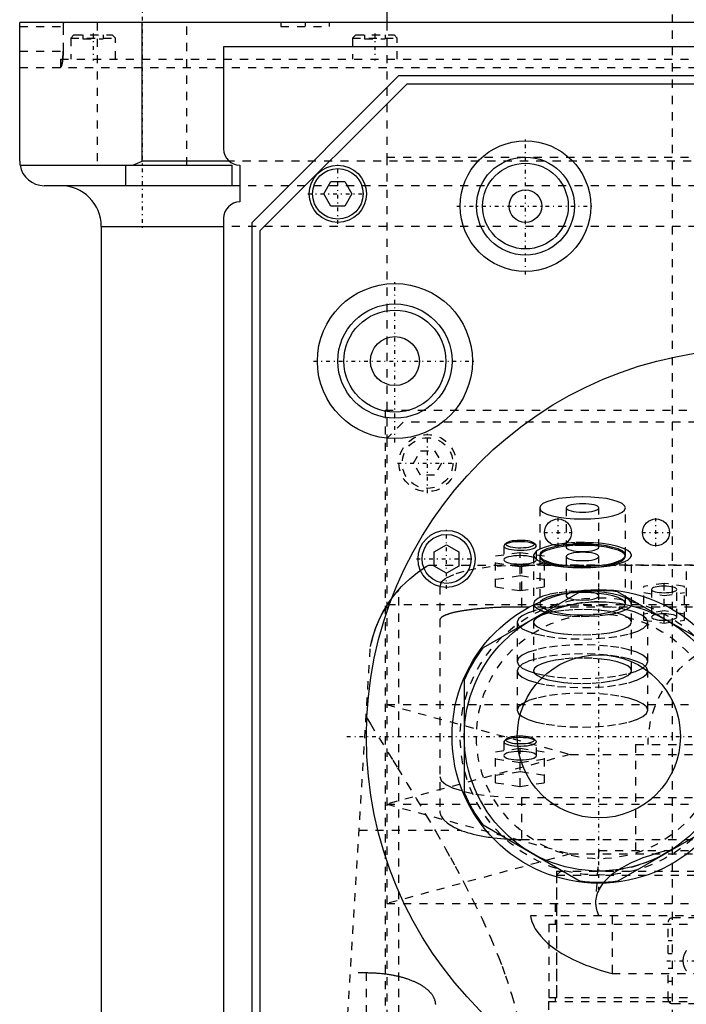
# Model space of a CAD drawing. Extents: x -90 to 90, y -137 to 442.
# Tile 6 of 9: x -90 to -8, y 196 to 317. Entities that reach past the tile are written whole.
import ezdxf

# ---------------------------------------------------------------- set-up
doc = ezdxf.new("R2010")
doc.units = 0
doc.linetypes.add('CENTER', pattern=[1.5, 0.45, -0.5, 0.05, -0.5])
doc.linetypes.add('DASHED', pattern=[2, 1, -1])
for name, color, linetype in [('AM_0', 7, 'CONTINUOUS'), ('AM_3', 7, 'DASHED'), ('AM_7', 7, 'CENTER')]:
    doc.layers.add(name, color=color, linetype=linetype)

msp = doc.modelspace()

# ---------------------------------------------------------------- linework, layer by layer
at = {"layer": 'AM_0', "color": 7, "linetype": 'CONTINUOUS'}
for p, q in [((-45, 367.1), (-45, 316.5)), ((-90, 299.5), (-90, 316.5)), ((90, 316.5), (-90, 316.5)), ((-75, 299.5), (-75, 316.5)), ((-65, 313.5), (-65, 301)), ((65, 313.5), (-65, 313.5)), ((-61.5, 292), (-43.5, 310)), ((-60.5, 291), (-42.5, 309)), ((-43.5, 310), (43.5, 310)), ((-42.5, 309), (42.5, 309)), ((-76.12, 299), (-75, 299.5)), ((-64.32, 299.5), (-75, 299.5)), ((-89.96, 299), (-64, 299)), ((-77, 296.5), (-77, 299)), ((-64, 299), (-64, 296.5)), ((-63, 299), (-63, 294.5)), ((-52.73, 295.5), (-51.87, 297)), ((-51.87, 297), (-50.13, 297)), ((-50.13, 297), (-49.27, 295.5)), ((-63, 296.5), (-87, 296.5)), ((-51.87, 294), (-52.73, 295.5)), ((-49.27, 295.5), (-50.13, 294)), ((-50.13, 294), (-51.87, 294)), ((-65, 292.5), (-65, 37.5)), ((-80, 291.5), (-80, 30)), ((-80, 291.5), (-65, 291.5)), ((-61.5, 154.98), (-61.5, 292)), ((-60.5, 156.65), (-60.5, 291)), ((-39.17, 251.62), (-37.67, 252.48)), ((-37.67, 252.48), (-36.17, 251.62)), ((-39.17, 249.88), (-39.17, 251.62)), ((-36.17, 251.62), (-36.17, 249.88)), ((-37.67, 249.02), (-39.17, 249.88)), ((-36.17, 249.88), (-37.67, 249.02)), ((-21.3, 246.73), (-33.2, 239.85)), ((-4.8, 239.85), (-16.7, 246.73)), ((-35.5, 235.88), (-35.5, 222.12)), ((-33.2, 218.15), (-21.3, 211.27)), ((-16.7, 211.27), (-4.8, 218.15))]:
    msp.add_line(p, q, dxfattribs=at)
msp.add_polyline3d([(-90, 299.5, 0), (-90, 299.42, 0), (-89.99, 299.25, 0), (-89.97, 299.08, 0), (-89.96, 299, 0)], dxfattribs=at)
for centre, radius in [((-28, 294), 8), ((-28, 294), 6), ((-51, 295.5), 3.5), ((-51, 295.5), 3.1), ((-28, 294), 5.25), ((-28, 294), 2), ((-44, 275), 9.5), ((-44, 275), 7), ((-44, 275), 6.25), ((-44, 275), 3), ((0, 229), 47.5), ((-24, 254), 1.65), ((-12, 254), 1.65), ((-37.67, 250.75), 3.5), ((-37.67, 250.75), 3), ((-19, 229), 18), ((-19, 229), 16.5), ((-19, 229), 10)]:
    msp.add_circle(centre, radius, dxfattribs=at)
for centre, radius, start, end in [((-63, 301), 2, 180, 270), ((-87, 299.5), 3, 189.5941, 270), ((-85, 291.5), 5, 0, 90), ((-63, 292.5), 2, 90, 180), ((-19, 229), 17.87, 82.6199, 97.3801), ((-19, 229), 17.88, 142.6199, 157.3801), ((-19, 229), 17.88, 202.6199, 217.3801), ((-19, 229), 17.87, 262.6199, 277.3801)]:
    msp.add_arc(centre, radius, start, end, dxfattribs=at)
at = {"layer": 'AM_3', "color": 6, "linetype": 'DASHED'}
for p, q in [((-10, 403.5), (-10, -70.5)), ((-80.5, 316.5), (-80.5, 299)), ((-69.5, 299), (-69.5, 316.5)), ((-58, 316.5), (-58, 316)), ((-52, 316), (-52, 316.5)), ((-45, 316.5), (-45, 300)), ((-90, 316), (-84.68, 316)), ((-84.68, 316), (-84.68, 313)), ((-83.35, 315), (-83.75, 314.6)), ((-83.35, 315), (-78.65, 315)), ((-82.25, 315), (-82.25, 314.5)), ((-81, 315), (-81, 314.5)), ((-79.75, 315), (-79.75, 314.5)), ((-78.25, 314.6), (-78.65, 315)), ((-58, 316), (-52, 316)), ((-48.81, 315), (-49.21, 314.6)), ((-48.81, 315), (-44.11, 315)), ((-47.71, 315), (-47.71, 314.5)), ((-46.46, 315), (-46.46, 314.5)), ((-45.21, 315), (-45.21, 314.5)), ((-43.71, 314.6), (-44.11, 315)), ((-83.75, 314.6), (-83.75, 312)), ((-83.75, 314.6), (-78.25, 314.6)), ((-82.25, 314.5), (-79.75, 314.5)), ((-78.25, 312), (-78.25, 314.6)), ((-49.21, 314.6), (-49.21, 312)), ((-49.21, 314.6), (-43.71, 314.6)), ((-47.71, 314.5), (-45.21, 314.5)), ((-43.71, 312), (-43.71, 314.6)), ((-90, 313), (-84.68, 313)), ((-85, 312), (-85, 311)), ((-85, 312), (85, 312)), ((-90, 311), (90, 311)), ((64.32, 299.5), (-64.32, 299.5)), ((-45, 300), (-45, 265.5)), ((-45, 300), (45, 300)), ((-45, 300), (0, 300)), ((-77.63, 299), (-69.5, 299)), ((63, 296.5), (-63, 296.5)), ((65, 291.5), (-65, 291.5)), ((-45.21, 269), (-45.21, 176)), ((-45.21, 269), (45.21, 269)), ((-43, 267.5), (-45, 265.5)), ((43, 267.5), (-43, 267.5)), ((-45, 265.5), (-45, 179.5)), ((-41.73, 262.5), (-40.87, 264)), ((-40.87, 264), (-39.13, 264)), ((-39.13, 264), (-38.27, 262.5)), ((-40.87, 261), (-41.73, 262.5)), ((-38.27, 262.5), (-39.13, 261)), ((-39.13, 261), (-40.87, 261)), ((-26.25, 257.01), (-26.25, 251.21)), ((-23, 257.01), (-23, 252.18)), ((-19, 252.18), (-19, 257.01)), ((-15.75, 251.21), (-15.75, 257.01)), ((-30.58, 252.47), (-30.65, 252.33)), ((-30.65, 252.33), (-30.65, 250.64)), ((-30.34, 252.7), (-30.58, 252.47)), ((-26.72, 252.47), (-26.96, 252.7)), ((-26.65, 250.64), (-26.65, 252.33)), ((-31.65, 251.12), (-28.65, 251.56)), ((-31.65, 247.32), (-31.65, 251.12)), ((-28.65, 251.56), (-25.65, 251.12)), ((-28.65, 246.87), (-28.65, 251.56)), ((-26.99, 251.31), (-27, 251.21)), ((-27, 251.21), (-27, 237.05)), ((-26.65, 251.73), (-26.99, 251.31)), ((-26.22, 251.2), (-26.25, 251.05)), ((-26.25, 251.05), (-26.25, 245.26)), ((-25.65, 247.32), (-25.65, 251.12)), ((-23, 251.05), (-23, 246.22)), ((-19, 246.22), (-19, 251.05)), ((-15.75, 245.26), (-15.75, 251.05)), ((-15, 237.05), (-15, 251.21)), ((-39.86, 250), (39.86, 250)), ((-28.65, 249.77), (-31.65, 250.22)), ((-25.65, 250.22), (-28.65, 249.77)), ((-28.5, 249.97), (-28.5, 244.86)), ((28.5, 249.97), (-28.5, 249.97)), ((-28.65, 248.67), (-31.65, 248.22)), ((-25.65, 248.22), (-28.65, 248.67)), ((-8.28, 249.2), (-8.28, 244.28)), ((-11, 247.76), (-13.5, 247.38)), ((-11, 242.88), (-11, 247.76)), ((-8.5, 247.38), (-11, 247.76)), ((-43.5, 77.05), (-43.5, 247.02)), ((-38.5, 247.38), (-38.5, 219.86)), ((-31.65, 247.32), (-28.65, 246.87)), ((-28.65, 246.87), (-25.65, 247.32)), ((-13.5, 243.26), (-13.5, 247.38)), ((-13.5, 246.64), (-11, 246.26)), ((-12.55, 247.01), (-12.55, 243.63)), ((-11, 246.26), (-8.5, 246.64)), ((-9.45, 243.63), (-9.45, 247.01)), ((-8.5, 243.26), (-8.5, 247.38)), ((-44.92, 245.15), (44.92, 245.15)), ((-23.02, 245), (-24.48, 244.86)), ((28.5, 244.86), (-28.5, 244.86)), ((-24.48, 244.86), (-25.49, 244.71)), ((-11, 244.38), (-13.5, 244)), ((-8.5, 244), (-11, 244.38)), ((-29, 243), (-29, 238.17)), ((-13.5, 243.26), (-11, 242.88)), ((-13, 238.17), (-13, 243)), ((-11, 242.88), (-8.5, 243.26)), ((-57, 77.05), (-47, 240)), ((-29, 237.05), (-29, 232.22)), ((-13, 232.22), (-13, 237.05)), ((-45, 232.9), (-22.5, 226.8)), ((-45, 232.9), (45, 232.9)), ((-30.58, 228.47), (-30.65, 228.33)), ((-30.65, 228.33), (-30.65, 226.64)), ((-30.34, 228.69), (-30.58, 228.47)), ((-26.72, 228.47), (-26.96, 228.69)), ((-26.65, 226.64), (-26.65, 228.33)), ((-31.65, 227.11), (-28.65, 227.56)), ((-31.65, 223.32), (-31.65, 227.11)), ((-28.65, 227.56), (-25.65, 227.11)), ((-28.65, 222.87), (-28.65, 227.56)), ((-25.65, 223.32), (-25.65, 227.11)), ((-14.5, 228), (-14.5, 215)), ((-14.5, 228), (14.5, 228)), ((-22.5, 226.8), (-45, 220.7)), ((-28.65, 225.77), (-31.65, 226.21)), ((-25.65, 226.21), (-28.65, 225.77)), ((-22.5, 226.8), (22.5, 226.8)), ((-28.65, 224.66), (-31.65, 224.21)), ((-25.65, 224.21), (-28.65, 224.66)), ((-31.65, 223.32), (-28.65, 222.87)), ((-28.65, 222.87), (-25.65, 223.32)), ((-28.5, 221.5), (-28.5, 216.36)), ((-28.5, 221.5), (28.5, 221.5)), ((-45, 220.7), (-22.5, 214.6)), ((-45, 220.7), (45, 220.7)), ((-48.38, 217.5), (-35.93, 217.5)), ((-28.5, 216.36), (28.5, 216.36)), ((-19, 215), (-19.39, 208.83)), ((-19, 215), (19, 215)), ((-22.5, 214.6), (-45, 208.5)), ((-22.5, 214.6), (22.5, 214.6)), ((-24.18, 212.5), (-24.18, 196.5)), ((-24.18, 212.5), (24.18, 212.5)), ((-23.68, 212.5), (-24.18, 212)), ((-24.18, 212), (-24.18, 196.5)), ((-24.18, 212), (24.18, 212)), ((-45, 208.5), (45, 208.5)), ((-24.35, 208.5), (-24.35, 206)), ((27.36, 207), (-27.36, 207)), ((-17.38, 207), (-17.38, 199.94)), ((-7, 206.75), (-10, 206.75)), ((-25.15, 206), (-25.15, 197)), ((-25.15, 206), (25.15, 206)), ((-10.5, 202.4), (-10.5, 206.25)), ((-10.5, 204), (-10, 204)), ((-10.5, 202.4), (-10, 202.4)), ((-10.5, 196.75), (-10.5, 200.6)), ((-10.5, 200.6), (-10, 200.6)), ((-47.5, 200.01), (-49.45, 200.01)), ((-47.5, 77.05), (-47.5, 200.01)), ((-17.38, 199.94), (17.38, 199.94)), ((-10.5, 199), (-10, 199)), ((-25.15, 197), (25.15, 197)), ((-24.35, 197), (-24.35, 196.5)), ((-25.18, 196.5), (-25.75, 116.5)), ((-25.18, 196.5), (25.18, 196.5)), ((-10, 196.25), (-7, 196.25))]:
    msp.add_line(p, q, dxfattribs=at)
for points in [[(-15.75, 257.01), (-15.85, 257.27), (-16.15, 257.53), (-16.63, 257.76), (-17.29, 257.97), (-18.08, 258.14), (-18.99, 258.26), (-19.98, 258.34), (-21, 258.36), (-22.02, 258.34), (-23.01, 258.26), (-23.92, 258.14), (-24.71, 257.97), (-25.37, 257.76), (-25.85, 257.53), (-26.15, 257.27), (-26.25, 257.01), (-26.15, 256.74), (-25.85, 256.49), (-25.37, 256.25), (-24.71, 256.05), (-23.92, 255.88), (-23.01, 255.75), (-22.02, 255.67), (-21, 255.65), (-19.98, 255.67), (-18.99, 255.75), (-18.08, 255.88), (-17.29, 256.05), (-16.63, 256.25), (-16.15, 256.49), (-15.85, 256.74)], [(-19, 252.18), (-19.04, 252.28), (-19.15, 252.37), (-19.34, 252.46), (-19.59, 252.54), (-19.89, 252.61), (-20.23, 252.65), (-20.61, 252.68), (-21, 252.69), (-21.39, 252.68), (-21.77, 252.65), (-22.11, 252.61), (-22.41, 252.54), (-22.66, 252.46), (-22.85, 252.37), (-22.96, 252.28), (-23, 252.18), (-22.96, 252.08), (-22.85, 251.98), (-22.66, 251.89), (-22.41, 251.81), (-22.11, 251.75), (-21.77, 251.7), (-21.39, 251.67), (-21, 251.66), (-20.61, 251.67), (-20.23, 251.7), (-19.89, 251.75), (-19.59, 251.81), (-19.34, 251.89), (-19.15, 251.98), (-19.04, 252.08)], [(-9.45, 247.01), (-9.48, 247.09), (-9.57, 247.16), (-9.71, 247.23), (-9.9, 247.29), (-10.14, 247.34), (-10.41, 247.38), (-10.7, 247.4), (-11, 247.41), (-11.3, 247.4), (-11.59, 247.38), (-11.86, 247.34), (-12.1, 247.29), (-12.29, 247.23), (-12.43, 247.16), (-12.52, 247.09), (-12.55, 247.01), (-12.52, 246.93), (-12.43, 246.86), (-12.29, 246.79), (-12.1, 246.73), (-11.86, 246.68), (-11.59, 246.64), (-11.3, 246.62), (-11, 246.61), (-10.7, 246.62), (-10.41, 246.64), (-10.14, 246.68), (-9.9, 246.73), (-9.71, 246.79), (-9.57, 246.86), (-9.48, 246.93)], [(-9.45, 243.63), (-9.48, 243.71), (-9.57, 243.78), (-9.71, 243.85), (-9.9, 243.91), (-10.14, 243.96), (-10.41, 244), (-10.7, 244.02), (-11, 244.03), (-11.3, 244.02), (-11.59, 244), (-11.86, 243.96), (-12.1, 243.91), (-12.29, 243.85), (-12.43, 243.78), (-12.52, 243.71), (-12.55, 243.63), (-12.52, 243.55), (-12.43, 243.48), (-12.29, 243.41), (-12.1, 243.35), (-11.86, 243.3), (-11.59, 243.26), (-11.3, 243.24), (-11, 243.23), (-10.7, 243.24), (-10.41, 243.26), (-10.14, 243.3), (-9.9, 243.35), (-9.71, 243.41), (-9.57, 243.48), (-9.48, 243.55)], [(-29, 238.17), (-28.85, 237.77), (-28.39, 237.38), (-27.65, 237.02), (-26.66, 236.71), (-25.44, 236.45), (-24.06, 236.26), (-22.56, 236.14), (-21, 236.1), (-19.44, 236.14), (-17.94, 236.26), (-16.56, 236.45), (-15.34, 236.71), (-14.35, 237.02), (-13.61, 237.38), (-13.15, 237.77), (-13, 238.17), (-13.15, 238.57), (-13.61, 238.96), (-14.35, 239.32), (-15.34, 239.63), (-16.56, 239.89), (-17.94, 240.08), (-19.44, 240.2), (-21, 240.24), (-22.56, 240.2), (-24.06, 240.08), (-25.44, 239.89), (-26.66, 239.63), (-27.65, 239.32), (-28.39, 238.96), (-28.85, 238.57)], [(-13, 237.05), (-13.15, 237.45), (-13.61, 237.84), (-14.35, 238.2), (-15.34, 238.51), (-16.56, 238.77), (-17.94, 238.96), (-19.44, 239.08), (-21, 239.12), (-22.56, 239.08), (-24.06, 238.96), (-25.44, 238.77), (-26.66, 238.51), (-27.65, 238.2), (-28.39, 237.84), (-28.85, 237.45), (-29, 237.05), (-28.85, 236.64), (-28.39, 236.25), (-27.65, 235.9), (-26.66, 235.58), (-25.44, 235.33), (-24.06, 235.13), (-22.56, 235.02), (-21, 234.98), (-19.44, 235.02), (-17.94, 235.13), (-16.56, 235.33), (-15.34, 235.58), (-14.35, 235.9), (-13.61, 236.25), (-13.15, 236.64)], [(-29, 232.22), (-28.85, 231.81), (-28.39, 231.43), (-27.65, 231.07), (-26.66, 230.75), (-25.44, 230.5), (-24.06, 230.31), (-22.56, 230.19), (-21, 230.15), (-19.44, 230.19), (-17.94, 230.31), (-16.56, 230.5), (-15.34, 230.75), (-14.35, 231.07), (-13.61, 231.43), (-13.15, 231.81), (-13, 232.22), (-13.15, 232.62), (-13.61, 233.01), (-14.35, 233.37), (-15.34, 233.68), (-16.56, 233.94), (-17.94, 234.13), (-19.44, 234.25), (-21, 234.29), (-22.56, 234.25), (-24.06, 234.13), (-25.44, 233.94), (-26.66, 233.68), (-27.65, 233.37), (-28.39, 233.01), (-28.85, 232.62)], [(-26.9, 228.57), (-26.93, 228.66), (-27.03, 228.74), (-27.19, 228.82), (-27.41, 228.89), (-27.68, 228.95), (-27.98, 228.99), (-28.31, 229.02), (-28.65, 229.02), (-28.99, 229.02), (-29.32, 228.99), (-29.62, 228.95), (-29.89, 228.89), (-30.11, 228.82), (-30.27, 228.74), (-30.37, 228.66), (-30.4, 228.57), (-30.37, 228.48), (-30.27, 228.4), (-30.11, 228.32), (-29.89, 228.25), (-29.62, 228.19), (-29.32, 228.15), (-28.99, 228.13), (-28.65, 228.12), (-28.31, 228.13), (-27.98, 228.15), (-27.68, 228.19), (-27.41, 228.25), (-27.19, 228.32), (-27.03, 228.4), (-26.93, 228.48)]]:
    msp.add_lwpolyline(points, close=True, dxfattribs=at)
for points in [[(-23, 257.01), (-22.96, 256.91), (-22.85, 256.81), (-22.66, 256.72), (-22.41, 256.64), (-22.11, 256.58), (-21.77, 256.53), (-21.39, 256.5), (-21, 256.49), (-20.61, 256.5), (-20.23, 256.53), (-19.89, 256.58), (-19.59, 256.64), (-19.34, 256.72), (-19.15, 256.81), (-19.04, 256.91), (-19, 257.01), (-19.04, 257.11), (-19.15, 257.2), (-19.34, 257.29), (-19.59, 257.37), (-19.89, 257.44), (-20.23, 257.48), (-20.61, 257.51), (-21, 257.52)], [(-21, 257.52), (-21.39, 257.51), (-21.77, 257.48), (-22.11, 257.44), (-22.41, 257.37), (-22.66, 257.29), (-22.85, 257.2), (-22.96, 257.11), (-23, 257.01)], [(-30.65, 252.33), (-30.61, 252.23), (-30.49, 252.13), (-30.3, 252.04), (-30.04, 251.96), (-29.72, 251.9), (-29.37, 251.85), (-28.98, 251.82), (-28.58, 251.82), (-28.18, 251.83), (-27.8, 251.87), (-27.46, 251.92), (-27.16, 251.99), (-26.93, 252.07), (-26.76, 252.17), (-26.67, 252.27), (-26.65, 252.37), (-26.72, 252.47)], [(-26.72, 252.47), (-26.87, 252.57), (-27.08, 252.66), (-27.36, 252.73), (-27.69, 252.79), (-28.06, 252.83), (-28.45, 252.85), (-28.85, 252.85), (-29.24, 252.83), (-29.61, 252.79), (-29.94, 252.73), (-30.22, 252.66), (-30.43, 252.57), (-30.58, 252.47)], [(-28.65, 253.03), (-29, 253.02), (-29.33, 252.99), (-29.64, 252.95), (-29.9, 252.89), (-30.12, 252.82), (-30.28, 252.74), (-30.37, 252.66), (-30.4, 252.57), (-30.36, 252.48), (-30.25, 252.39), (-30.07, 252.31), (-29.84, 252.24), (-29.56, 252.19), (-29.25, 252.15), (-28.91, 252.13), (-28.57, 252.12), (-28.22, 252.14), (-27.89, 252.17), (-27.6, 252.21), (-27.34, 252.28), (-27.14, 252.35), (-26.99, 252.43), (-26.91, 252.52), (-26.9, 252.61), (-26.96, 252.7)], [(-26.96, 252.7), (-27.08, 252.78), (-27.25, 252.85), (-27.47, 252.91), (-27.72, 252.96), (-28.02, 253), (-28.33, 253.02), (-28.65, 253.03)], [(-24.59, 252.46), (-25.46, 252.25), (-26.15, 252.01), (-26.65, 251.73)], [(-21, 252.57), (-22.02, 252.54), (-23.01, 252.47), (-23.92, 252.34), (-24.71, 252.17), (-25.37, 251.97), (-25.85, 251.73), (-26.15, 251.48), (-26.25, 251.21), (-26.15, 250.95), (-25.85, 250.69), (-25.37, 250.46), (-24.71, 250.25), (-23.92, 250.08), (-23.01, 249.96), (-22.02, 249.88), (-21, 249.85), (-19.98, 249.88), (-18.99, 249.96), (-18.08, 250.08), (-17.29, 250.25), (-16.63, 250.46), (-16.15, 250.69), (-15.85, 250.95), (-15.75, 251.21)], [(-26.25, 251.05), (-26.15, 250.79), (-25.85, 250.53), (-25.37, 250.3), (-24.71, 250.09), (-23.92, 249.92), (-23.01, 249.8), (-22.02, 249.72), (-21, 249.69), (-19.98, 249.72), (-18.99, 249.8), (-18.08, 249.92), (-17.29, 250.09), (-16.63, 250.3), (-16.15, 250.53), (-15.85, 250.79), (-15.75, 251.05), (-15.85, 251.32), (-16.15, 251.57), (-16.63, 251.81), (-17.29, 252.01), (-18.08, 252.18), (-18.99, 252.31), (-19.98, 252.39), (-21, 252.41)], [(-21, 252.41), (-22.09, 252.38), (-23.13, 252.3), (-24.08, 252.15), (-24.89, 251.96), (-25.54, 251.74), (-25.99, 251.48), (-26.22, 251.2)], [(-23.02, 252.67), (-23.84, 252.58), (-24.59, 252.46)], [(-15, 251.21), (-15.11, 251.51), (-15.43, 251.79), (-15.96, 252.05), (-16.68, 252.29), (-17.55, 252.48), (-18.54, 252.63), (-19.63, 252.72), (-20.77, 252.76), (-21.91, 252.75), (-23.02, 252.67)], [(-15.75, 251.21), (-15.85, 251.48), (-16.15, 251.73), (-16.63, 251.97), (-17.29, 252.17), (-18.08, 252.34), (-18.99, 252.47), (-19.98, 252.54), (-21, 252.57)], [(-30.65, 250.64), (-30.61, 250.54), (-30.5, 250.45), (-30.31, 250.36), (-30.06, 250.28), (-29.76, 250.21), (-29.42, 250.17), (-29.04, 250.14), (-28.65, 250.13), (-28.26, 250.14), (-27.88, 250.17), (-27.54, 250.21), (-27.24, 250.28), (-26.99, 250.36), (-26.8, 250.45), (-26.69, 250.54), (-26.65, 250.64), (-26.69, 250.75), (-26.8, 250.84), (-26.99, 250.93), (-27.24, 251.01), (-27.54, 251.07), (-27.88, 251.12), (-28.26, 251.15), (-28.65, 251.16)], [(-28.65, 251.16), (-29.04, 251.15), (-29.42, 251.12), (-29.76, 251.07), (-30.06, 251.01), (-30.31, 250.93), (-30.5, 250.84), (-30.61, 250.75), (-30.65, 250.64)], [(-27, 251.21), (-26.88, 250.91), (-26.54, 250.62), (-25.99, 250.35), (-25.24, 250.11), (-24.33, 249.92), (-23.3, 249.78), (-22.17, 249.69), (-21, 249.66), (-19.83, 249.69), (-18.7, 249.78), (-17.67, 249.92), (-16.76, 250.11), (-16.01, 250.35), (-15.46, 250.62), (-15.12, 250.91), (-15, 251.21)], [(-21, 251.57), (-21.39, 251.56), (-21.77, 251.53), (-22.11, 251.48), (-22.41, 251.42), (-22.66, 251.34), (-22.85, 251.25), (-22.96, 251.15), (-23, 251.05), (-22.96, 250.95), (-22.85, 250.86), (-22.66, 250.77), (-22.41, 250.69), (-22.11, 250.62), (-21.77, 250.57), (-21.39, 250.55), (-21, 250.54), (-20.61, 250.55), (-20.23, 250.57), (-19.89, 250.62), (-19.59, 250.69), (-19.34, 250.77), (-19.15, 250.86), (-19.04, 250.95), (-19, 251.05)], [(-19, 251.05), (-19.04, 251.15), (-19.15, 251.25), (-19.34, 251.34), (-19.59, 251.42), (-19.89, 251.48), (-20.23, 251.53), (-20.61, 251.56), (-21, 251.57)], [(-28.5, 249.97), (-30.45, 249.92), (-32.33, 249.77), (-34.06, 249.53), (-35.57, 249.21), (-36.81, 248.82), (-37.74, 248.37), (-38.31, 247.89), (-38.5, 247.38)], [(-27, 245.26), (-26.89, 244.96), (-26.56, 244.67), (-26.02, 244.41), (-25.3, 244.17), (-24.42, 243.98), (-23.41, 243.84), (-22.31, 243.74), (-21.16, 243.71), (-20.01, 243.73), (-18.89, 243.8), (-17.85, 243.94), (-16.93, 244.12), (-16.16, 244.34), (-15.57, 244.6), (-15.18, 244.88), (-15.01, 245.17), (-15.06, 245.47), (-15.33, 245.76), (-15.81, 246.04), (-16.48, 246.28), (-17.32, 246.48), (-18.3, 246.64), (-19.38, 246.75), (-20.52, 246.81), (-21.67, 246.8)], [(-21.67, 246.8), (-22.89, 246.73), (-24.03, 246.6), (-25.03, 246.41), (-25.87, 246.17), (-26.49, 245.89), (-26.87, 245.58), (-27, 245.26)], [(-21, 246.62), (-22.02, 246.59), (-23.01, 246.51), (-23.92, 246.39), (-24.71, 246.22), (-25.37, 246.01), (-25.85, 245.78), (-26.15, 245.52), (-26.25, 245.26), (-26.15, 244.99), (-25.85, 244.74), (-25.37, 244.5), (-24.71, 244.3), (-23.92, 244.13), (-23.01, 244), (-22.02, 243.92), (-21, 243.9), (-19.98, 243.92), (-18.99, 244), (-18.08, 244.13), (-17.29, 244.3), (-16.63, 244.5), (-16.15, 244.74), (-15.85, 244.99), (-15.75, 245.26)], [(-21, 246.74), (-21.39, 246.73), (-21.77, 246.7), (-22.11, 246.65), (-22.41, 246.59), (-22.66, 246.51), (-22.85, 246.42), (-22.96, 246.32), (-23, 246.22), (-22.96, 246.12), (-22.85, 246.03), (-22.66, 245.94), (-22.41, 245.86), (-22.11, 245.79), (-21.77, 245.75), (-21.39, 245.72), (-21, 245.71), (-20.61, 245.72), (-20.23, 245.75), (-19.89, 245.79), (-19.59, 245.86), (-19.34, 245.94), (-19.15, 246.03), (-19.04, 246.12), (-19, 246.22)], [(-19, 246.22), (-19.04, 246.32), (-19.15, 246.42), (-19.34, 246.51), (-19.59, 246.59), (-19.89, 246.65), (-20.23, 246.7), (-20.61, 246.73), (-21, 246.74)], [(-15.75, 245.26), (-15.85, 245.52), (-16.15, 245.78), (-16.63, 246.01), (-17.29, 246.22), (-18.08, 246.39), (-18.99, 246.51), (-19.98, 246.59), (-21, 246.62)], [(-29, 243), (-28.84, 242.59), (-28.38, 242.2), (-27.62, 241.84), (-26.6, 241.52), (-25.37, 241.27), (-23.96, 241.08), (-22.43, 240.96), (-20.85, 240.93), (-19.27, 240.98), (-17.77, 241.11), (-16.39, 241.31), (-15.19, 241.58), (-14.22, 241.9), (-13.51, 242.27), (-13.1, 242.67), (-13.01, 243.08), (-13.22, 243.48), (-13.74, 243.87), (-14.55, 244.23), (-15.61, 244.53), (-16.89, 244.78), (-18.32, 244.95), (-19.86, 245.05), (-21.45, 245.07), (-23.02, 245)], [(-25.49, 244.71), (-26.68, 244.46), (-27.67, 244.14), (-28.4, 243.79), (-28.85, 243.4), (-29, 243)], [(-21, 244.55), (-22.17, 244.52), (-23.3, 244.43), (-24.33, 244.29), (-25.24, 244.1), (-25.99, 243.86), (-26.54, 243.59), (-26.88, 243.3), (-27, 243), (-26.88, 242.7), (-26.54, 242.41), (-25.99, 242.14), (-25.24, 241.9), (-24.33, 241.71), (-23.3, 241.57), (-22.17, 241.48), (-21, 241.45), (-19.83, 241.48), (-18.7, 241.57), (-17.67, 241.71), (-16.76, 241.9), (-16.01, 242.14), (-15.46, 242.41), (-15.12, 242.7), (-15, 243)], [(-15, 243), (-15.12, 243.3), (-15.46, 243.59), (-16.01, 243.86), (-16.76, 244.1), (-17.67, 244.29), (-18.7, 244.43), (-19.83, 244.52), (-21, 244.55)], [(-21, 238.6), (-22.17, 238.57), (-23.3, 238.48), (-24.33, 238.34), (-25.24, 238.15), (-25.99, 237.91), (-26.54, 237.64), (-26.88, 237.35), (-27, 237.05)], [(-15, 237.05), (-15.12, 237.35), (-15.46, 237.64), (-16.01, 237.91), (-16.76, 238.15), (-17.67, 238.34), (-18.7, 238.48), (-19.83, 238.57), (-21, 238.6)], [(-27, 237.05), (-26.88, 236.74), (-26.54, 236.45), (-25.99, 236.18), (-25.24, 235.95), (-24.33, 235.76), (-23.3, 235.61), (-22.17, 235.52), (-21, 235.49), (-19.83, 235.52), (-18.7, 235.61), (-17.67, 235.76), (-16.76, 235.95), (-16.01, 236.18), (-15.46, 236.45), (-15.12, 236.74), (-15, 237.05)], [(-30.65, 228.33), (-30.61, 228.23), (-30.49, 228.13), (-30.3, 228.04), (-30.04, 227.96), (-29.72, 227.89), (-29.37, 227.85), (-28.98, 227.82), (-28.58, 227.81), (-28.18, 227.83), (-27.8, 227.86), (-27.46, 227.91), (-27.16, 227.98), (-26.93, 228.07), (-26.76, 228.16), (-26.67, 228.26), (-26.65, 228.37), (-26.72, 228.47)], [(-28.65, 228.85), (-29.02, 228.84), (-29.38, 228.81), (-29.71, 228.77), (-30, 228.71), (-30.25, 228.64), (-30.44, 228.56), (-30.58, 228.47)], [(-26.72, 228.47), (-26.86, 228.56), (-27.05, 228.64), (-27.3, 228.71), (-27.59, 228.77), (-27.92, 228.81), (-28.28, 228.84), (-28.65, 228.85)], [(-28.65, 227.16), (-29.04, 227.15), (-29.42, 227.12), (-29.76, 227.07), (-30.06, 227.01), (-30.31, 226.93), (-30.5, 226.84), (-30.61, 226.74), (-30.65, 226.64), (-30.61, 226.54), (-30.5, 226.44), (-30.31, 226.35), (-30.06, 226.27), (-29.76, 226.21), (-29.42, 226.16), (-29.04, 226.13), (-28.65, 226.12), (-28.26, 226.13), (-27.88, 226.16), (-27.54, 226.21), (-27.24, 226.27), (-26.99, 226.35), (-26.8, 226.44), (-26.69, 226.54), (-26.65, 226.64)], [(-26.65, 226.64), (-26.69, 226.74), (-26.8, 226.84), (-26.99, 226.93), (-27.24, 227.01), (-27.54, 227.07), (-27.88, 227.12), (-28.26, 227.15), (-28.65, 227.16)], [(-38.5, 224.09), (-38.31, 223.58), (-37.74, 223.1), (-36.81, 222.65), (-35.57, 222.26), (-34.06, 221.94), (-32.33, 221.7), (-30.45, 221.55), (-28.5, 221.5)]]:
    msp.add_lwpolyline(points, dxfattribs=at)
for points in [[(-84.59, 316.5, 0), (-84.59, 316.5, 0), (-84.59, 316.5, 0), (-84.59, 316.5, 0), (-84.6, 316.5, 0), (-84.6, 316.5, 0), (-84.6, 316.5, 0), (-84.6, 316.5, 0), (-84.6, 316.5, 0), (-84.6, 316.5, 0), (-84.6, 316.5, 0), (-84.6, 316.5, 0), (-84.6, 316.5, 0), (-84.61, 316.49, 0), (-84.61, 316.49, 0), (-84.61, 316.49, 0), (-84.61, 316.49, 0), (-84.61, 316.49, 0), (-84.61, 316.49, 0), (-84.61, 316.49, 0), (-84.61, 316.49, 0), (-84.61, 316.48, 0), (-84.61, 316.48, 0), (-84.62, 316.48, 0), (-84.62, 316.48, 0), (-84.62, 316.48, 0), (-84.62, 316.48, 0), (-84.62, 316.48, 0), (-84.62, 316.47, 0), (-84.62, 316.47, 0), (-84.62, 316.47, 0), (-84.62, 316.47, 0), (-84.63, 316.46, 0), (-84.63, 316.46, 0), (-84.63, 316.46, 0), (-84.63, 316.46, 0), (-84.63, 316.46, 0), (-84.63, 316.45, 0), (-84.63, 316.45, 0), (-84.63, 316.45, 0), (-84.63, 316.44, 0), (-84.63, 316.44, 0), (-84.64, 316.44, 0), (-84.64, 316.44, 0), (-84.64, 316.43, 0), (-84.64, 316.43, 0), (-84.64, 316.42, 0), (-84.64, 316.42, 0), (-84.64, 316.42, 0), (-84.64, 316.42, 0), (-84.64, 316.41, 0), (-84.64, 316.41, 0), (-84.65, 316.4, 0), (-84.65, 316.4, 0), (-84.65, 316.4, 0), (-84.65, 316.39, 0), (-84.65, 316.39, 0), (-84.65, 316.39, 0), (-84.65, 316.38, 0), (-84.65, 316.38, 0), (-84.65, 316.37, 0), (-84.65, 316.37, 0), (-84.65, 316.37, 0), (-84.65, 316.36, 0), (-84.66, 316.36, 0), (-84.66, 316.35, 0), (-84.66, 316.35, 0), (-84.66, 316.35, 0), (-84.66, 316.34, 0), (-84.66, 316.34, 0), (-84.66, 316.34, 0), (-84.66, 316.33, 0), (-84.66, 316.33, 0), (-84.66, 316.32, 0), (-84.66, 316.32, 0), (-84.66, 316.31, 0), (-84.66, 316.31, 0), (-84.66, 316.3, 0), (-84.66, 316.3, 0), (-84.66, 316.29, 0), (-84.67, 316.29, 0), (-84.67, 316.28, 0), (-84.67, 316.27, 0), (-84.67, 316.27, 0), (-84.67, 316.27, 0), (-84.67, 316.26, 0), (-84.67, 316.26, 0), (-84.67, 316.25, 0), (-84.67, 316.24, 0), (-84.67, 316.24, 0), (-84.67, 316.23, 0), (-84.67, 316.23, 0), (-84.67, 316.22, 0), (-84.67, 316.22, 0), (-84.67, 316.21, 0), (-84.67, 316.2, 0), (-84.67, 316.2, 0), (-84.67, 316.19, 0), (-84.68, 316.19, 0), (-84.68, 316.18, 0), (-84.68, 316.18, 0), (-84.68, 316.17, 0), (-84.68, 316.16, 0), (-84.68, 316.15, 0), (-84.68, 316.15, 0), (-84.68, 316.15, 0), (-84.68, 316.14, 0), (-84.68, 316.13, 0), (-84.68, 316.13, 0), (-84.68, 316.13, 0), (-84.68, 316.12, 0), (-84.68, 316.11, 0), (-84.68, 316.11, 0), (-84.68, 316.1, 0), (-84.68, 316.1, 0), (-84.68, 316.09, 0), (-84.68, 316.08, 0), (-84.68, 316.08, 0), (-84.68, 316.07, 0), (-84.68, 316.06, 0), (-84.68, 316.06, 0), (-84.68, 316.05, 0), (-84.68, 316.05, 0), (-84.68, 316.04, 0), (-84.68, 316.03, 0), (-84.68, 316.02, 0), (-84.68, 316.02, 0), (-84.68, 316.02, 0), (-84.68, 316.01, 0), (-84.68, 316, 0), (-84.68, 316, 0)], [(-84.68, 313, 0), (-84.68, 312.99, 0), (-84.68, 312.96, 0), (-84.68, 312.93, 0), (-84.68, 312.92, 0), (-84.68, 312.9, 0), (-84.68, 312.87, 0), (-84.68, 312.84, 0), (-84.68, 312.82, 0), (-84.68, 312.79, 0), (-84.68, 312.76, 0), (-84.68, 312.74, 0), (-84.69, 312.73, 0), (-84.69, 312.7, 0), (-84.69, 312.67, 0), (-84.69, 312.64, 0), (-84.69, 312.61, 0), (-84.69, 312.58, 0), (-84.69, 312.57, 0), (-84.69, 312.56, 0), (-84.69, 312.53, 0), (-84.69, 312.5, 0), (-84.69, 312.48, 0), (-84.69, 312.47, 0), (-84.7, 312.44, 0), (-84.7, 312.41, 0), (-84.7, 312.4, 0), (-84.7, 312.38, 0), (-84.7, 312.36, 0), (-84.7, 312.33, 0), (-84.7, 312.3, 0), (-84.71, 312.27, 0), (-84.71, 312.24, 0), (-84.71, 312.23, 0), (-84.71, 312.22, 0), (-84.71, 312.19, 0), (-84.71, 312.16, 0), (-84.72, 312.14, 0), (-84.72, 312.11, 0), (-84.72, 312.08, 0), (-84.72, 312.07, 0), (-84.72, 312.06, 0), (-84.73, 312.03, 0), (-84.73, 312, 0), (-84.73, 311.98, 0), (-84.73, 311.95, 0), (-84.74, 311.93, 0), (-84.74, 311.92, 0), (-84.74, 311.9, 0), (-84.74, 311.88, 0), (-84.74, 311.86, 0), (-84.75, 311.83, 0), (-84.75, 311.81, 0), (-84.75, 311.78, 0), (-84.76, 311.77, 0), (-84.76, 311.76, 0), (-84.76, 311.74, 0), (-84.76, 311.72, 0), (-84.77, 311.7, 0), (-84.77, 311.67, 0), (-84.77, 311.65, 0), (-84.77, 311.64, 0), (-84.78, 311.63, 0), (-84.78, 311.61, 0), (-84.78, 311.59, 0), (-84.78, 311.58, 0), (-84.79, 311.57, 0), (-84.79, 311.55, 0), (-84.79, 311.53, 0), (-84.79, 311.52, 0), (-84.8, 311.51, 0), (-84.8, 311.5, 0), (-84.8, 311.48, 0), (-84.81, 311.46, 0), (-84.81, 311.44, 0), (-84.81, 311.42, 0), (-84.82, 311.41, 0), (-84.82, 311.4, 0), (-84.82, 311.39, 0), (-84.83, 311.37, 0), (-84.83, 311.35, 0), (-84.83, 311.34, 0), (-84.84, 311.32, 0), (-84.84, 311.31, 0), (-84.84, 311.31, 0), (-84.85, 311.29, 0), (-84.85, 311.28, 0), (-84.85, 311.26, 0), (-84.86, 311.25, 0), (-84.86, 311.23, 0), (-84.87, 311.23, 0), (-84.87, 311.22, 0), (-84.87, 311.21, 0), (-84.88, 311.19, 0), (-84.88, 311.18, 0), (-84.89, 311.17, 0), (-84.89, 311.16, 0), (-84.89, 311.15, 0), (-84.89, 311.15, 0), (-84.9, 311.13, 0), (-84.9, 311.12, 0), (-84.91, 311.11, 0), (-84.91, 311.1, 0), (-84.92, 311.1, 0), (-84.92, 311.09, 0), (-84.92, 311.09, 0), (-84.93, 311.08, 0), (-84.93, 311.07, 0), (-84.93, 311.07, 0), (-84.93, 311.06, 0), (-84.94, 311.06, 0), (-84.94, 311.05, 0), (-84.95, 311.05, 0), (-84.95, 311.04, 0), (-84.95, 311.04, 0), (-84.96, 311.03, 0), (-84.96, 311.03, 0), (-84.97, 311.02, 0), (-84.97, 311.02, 0), (-84.97, 311.02, 0), (-84.97, 311.01, 0), (-84.98, 311.01, 0), (-84.98, 311.01, 0), (-84.99, 311.01, 0), (-84.99, 311, 0), (-85, 311, 0), (-85, 311, 0), (-85, 311, 0), (-85.01, 311, 0), (-85.01, 311, 0), (-85.01, 311, 0)], [(-84.73, 312, 0), (-84.73, 312.03, 0), (-84.72, 312.08, 0), (-84.72, 312.13, 0), (-84.71, 312.16, 0), (-84.71, 312.18, 0), (-84.71, 312.24, 0), (-84.7, 312.29, 0), (-84.7, 312.35, 0), (-84.7, 312.4, 0), (-84.69, 312.46, 0), (-84.69, 312.49, 0), (-84.69, 312.52, 0), (-84.69, 312.57, 0), (-84.69, 312.63, 0), (-84.69, 312.69, 0), (-84.68, 312.75, 0), (-84.68, 312.8, 0), (-84.68, 312.83, 0), (-84.68, 312.86, 0), (-84.68, 312.92, 0), (-84.68, 312.97, 0), (-84.68, 313, 0)], [(-85, 311, 0), (-84.99, 311, 0), (-84.97, 311.01, 0), (-84.96, 311.03, 0), (-84.95, 311.04, 0), (-84.94, 311.05, 0), (-84.92, 311.08, 0), (-84.91, 311.12, 0), (-84.89, 311.16, 0), (-84.87, 311.21, 0), (-84.85, 311.26, 0), (-84.85, 311.29, 0), (-84.84, 311.32, 0), (-84.82, 311.38, 0), (-84.81, 311.45, 0), (-84.79, 311.52, 0), (-84.78, 311.6, 0), (-84.77, 311.68, 0), (-84.76, 311.72, 0), (-84.76, 311.77, 0), (-84.74, 311.86, 0), (-84.73, 311.95, 0), (-84.73, 312, 0)], [(-85.01, 311, 0), (-85.01, 311, 0), (-85.01, 311, 0), (-85, 311, 0), (-85, 311, 0)], [(-47, 240, 0), (-46.89, 240.49, 0), (-46.63, 241.45, 0), (-46.32, 242.36, 0), (-46.15, 242.79, 0), (-45.96, 243.22, 0), (-45.57, 244.04, 0), (-45.13, 244.8, 0), (-44.67, 245.52, 0), (-44.19, 246.19, 0), (-43.69, 246.8, 0), (-43.44, 247.09, 0), (-43.18, 247.36, 0), (-42.68, 247.87, 0), (-42.18, 248.33, 0), (-41.7, 248.73, 0), (-41.25, 249.08, 0), (-40.83, 249.38, 0), (-40.64, 249.51, 0), (-40.47, 249.62, 0), (-40.17, 249.81, 0), (-39.94, 249.95, 0), (-39.86, 250, 0)], [(-47, 240, 0), (-46.95, 240.25, 0), (-46.83, 240.74, 0), (-46.7, 241.22, 0), (-46.63, 241.46, 0), (-46.55, 241.7, 0), (-46.39, 242.17, 0), (-46.22, 242.63, 0), (-46.03, 243.07, 0), (-45.83, 243.5, 0), (-45.63, 243.91, 0), (-45.53, 244.11, 0), (-45.42, 244.3, 0), (-45.21, 244.67, 0), (-45, 245.02, 0), (-44.88, 245.21, 0), (-44.84, 245.26, 0), (-44.81, 245.32, 0), (-44.79, 245.34, 0), (-44.78, 245.37, 0), (-44.74, 245.42, 0), (-44.71, 245.47, 0), (-44.67, 245.52, 0), (-44.64, 245.57, 0), (-44.61, 245.61, 0), (-44.59, 245.64, 0), (-44.57, 245.66, 0), (-44.54, 245.71, 0), (-44.51, 245.75, 0), (-44.48, 245.8, 0), (-44.44, 245.84, 0), (-44.41, 245.89, 0), (-44.4, 245.91, 0), (-44.38, 245.93, 0), (-44.35, 245.97, 0), (-44.32, 246.01, 0), (-44.3, 246.03, 0), (-44.29, 246.05, 0), (-44.26, 246.09, 0), (-44.23, 246.13, 0), (-44.21, 246.15, 0), (-44.2, 246.17, 0), (-44.17, 246.21, 0), (-44.14, 246.25, 0), (-44.11, 246.29, 0), (-44.08, 246.32, 0), (-44.05, 246.36, 0), (-44.04, 246.38, 0), (-44.03, 246.39, 0), (-44, 246.43, 0), (-43.97, 246.46, 0), (-43.95, 246.49, 0), (-43.92, 246.53, 0), (-43.9, 246.56, 0), (-43.88, 246.57, 0), (-43.87, 246.59, 0), (-43.85, 246.61, 0), (-43.82, 246.64, 0), (-43.81, 246.66, 0)], [(-43.81, 246.66, 0), (-43.8, 246.67, 0), (-43.76, 246.69, 0), (-43.73, 246.71, 0), (-43.72, 246.72, 0), (-43.7, 246.73, 0), (-43.68, 246.75, 0), (-43.65, 246.77, 0), (-43.63, 246.79, 0), (-43.61, 246.81, 0), (-43.59, 246.83, 0), (-43.58, 246.84, 0), (-43.57, 246.85, 0), (-43.56, 246.87, 0), (-43.54, 246.89, 0), (-43.53, 246.91, 0), (-43.52, 246.93, 0), (-43.51, 246.95, 0), (-43.51, 246.96, 0), (-43.51, 246.97, 0), (-43.5, 246.99, 0), (-43.5, 247.01, 0), (-43.5, 247.02, 0)], [(-28.5, 244.86, 0), (-28.57, 244.86, 0), (-28.71, 244.86, 0), (-28.85, 244.86, 0), (-28.92, 244.86, 0), (-28.99, 244.86, 0), (-29.14, 244.86, 0), (-29.28, 244.86, 0), (-29.42, 244.86, 0), (-29.56, 244.86, 0), (-29.71, 244.85, 0), (-29.78, 244.85, 0), (-29.85, 244.85, 0), (-30, 244.85, 0), (-30.14, 244.84, 0), (-30.28, 244.84, 0), (-30.43, 244.84, 0), (-30.57, 244.83, 0), (-30.64, 244.83, 0), (-30.71, 244.83, 0), (-30.86, 244.82, 0), (-31, 244.82, 0), (-31.07, 244.81, 0), (-31.14, 244.81, 0), (-31.29, 244.8, 0), (-31.43, 244.8, 0), (-31.5, 244.79, 0), (-31.57, 244.79, 0), (-31.71, 244.78, 0), (-31.85, 244.78, 0), (-31.99, 244.77, 0), (-32.13, 244.76, 0), (-32.27, 244.75, 0), (-32.33, 244.75, 0), (-32.4, 244.74, 0), (-32.54, 244.73, 0), (-32.67, 244.72, 0), (-32.81, 244.71, 0), (-32.94, 244.7, 0), (-33.07, 244.69, 0), (-33.14, 244.69, 0), (-33.2, 244.68, 0), (-33.33, 244.67, 0), (-33.46, 244.66, 0), (-33.59, 244.65, 0), (-33.72, 244.64, 0), (-33.84, 244.63, 0), (-33.9, 244.62, 0), (-33.97, 244.61, 0), (-34.09, 244.6, 0), (-34.21, 244.59, 0), (-34.33, 244.58, 0), (-34.44, 244.56, 0), (-34.56, 244.55, 0), (-34.62, 244.54, 0), (-34.67, 244.53, 0), (-34.79, 244.52, 0), (-34.9, 244.51, 0), (-35.01, 244.49, 0), (-35.12, 244.48, 0), (-35.22, 244.46, 0), (-35.27, 244.45, 0), (-35.33, 244.45, 0), (-35.43, 244.43, 0), (-35.53, 244.42, 0), (-35.58, 244.41, 0), (-35.63, 244.4, 0), (-35.72, 244.38, 0), (-35.82, 244.37, 0), (-35.87, 244.36, 0), (-35.92, 244.35, 0), (-36.01, 244.33, 0), (-36.1, 244.32, 0), (-36.2, 244.3, 0), (-36.29, 244.28, 0), (-36.38, 244.26, 0), (-36.42, 244.25, 0), (-36.47, 244.25, 0), (-36.55, 244.23, 0), (-36.64, 244.21, 0), (-36.72, 244.19, 0), (-36.8, 244.17, 0), (-36.88, 244.15, 0), (-36.92, 244.14, 0), (-36.96, 244.13, 0), (-37.04, 244.11, 0), (-37.12, 244.09, 0), (-37.19, 244.07, 0), (-37.26, 244.05, 0), (-37.33, 244.03, 0), (-37.37, 244.01, 0), (-37.4, 244, 0), (-37.47, 243.98, 0), (-37.53, 243.96, 0), (-37.59, 243.94, 0), (-37.65, 243.92, 0), (-37.71, 243.89, 0), (-37.74, 243.88, 0), (-37.77, 243.87, 0), (-37.82, 243.85, 0), (-37.88, 243.83, 0), (-37.93, 243.8, 0), (-37.97, 243.78, 0), (-38.02, 243.76, 0), (-38.04, 243.74, 0), (-38.07, 243.73, 0), (-38.11, 243.71, 0), (-38.15, 243.69, 0), (-38.17, 243.67, 0), (-38.18, 243.66, 0), (-38.22, 243.64, 0), (-38.25, 243.61, 0), (-38.27, 243.6, 0), (-38.28, 243.59, 0), (-38.31, 243.57, 0), (-38.34, 243.54, 0), (-38.37, 243.52, 0), (-38.39, 243.49, 0), (-38.41, 243.47, 0), (-38.42, 243.46, 0), (-38.43, 243.44, 0), (-38.44, 243.42, 0), (-38.46, 243.4, 0), (-38.47, 243.37, 0), (-38.48, 243.35, 0), (-38.49, 243.32, 0), (-38.49, 243.31, 0), (-38.49, 243.3, 0), (-38.5, 243.27, 0), (-38.5, 243.25, 0), (-38.5, 243.24, 0)], [(-47.53, 231.39, 0), (-47.01, 230.54, 0), (-45.93, 228.8, 0), (-44.82, 227, 0), (-44.25, 226.08, 0), (-43.68, 225.15, 0), (-42.52, 223.25, 0), (-41.34, 221.3, 0), (-40.15, 219.31, 0), (-38.96, 217.28, 0), (-37.78, 215.2, 0), (-37.19, 214.15, 0), (-36.61, 213.09, 0), (-35.46, 210.94, 0), (-34.35, 208.76, 0), (-33.28, 206.54, 0), (-32.26, 204.28, 0), (-31.31, 201.98, 0), (-30.86, 200.82, 0), (-30.44, 199.65, 0), (-29.66, 197.27, 0), (-28.99, 194.85, 0), (-28.71, 193.62, 0)], [(-38.5, 219.86, 0), (-38.5, 219.8, 0), (-38.48, 219.66, 0), (-38.45, 219.52, 0), (-38.43, 219.45, 0), (-38.4, 219.38, 0), (-38.34, 219.24, 0), (-38.26, 219.1, 0), (-38.16, 218.96, 0), (-38.04, 218.82, 0), (-37.91, 218.68, 0), (-37.84, 218.61, 0), (-37.77, 218.55, 0), (-37.6, 218.41, 0), (-37.42, 218.28, 0), (-37.23, 218.15, 0), (-37.02, 218.02, 0), (-36.8, 217.9, 0), (-36.69, 217.84, 0), (-36.57, 217.78, 0), (-36.32, 217.66, 0), (-36.07, 217.55, 0), (-35.93, 217.5, 0)], [(-35.93, 217.5, 0), (-35.78, 217.44, 0), (-35.47, 217.33, 0), (-35.13, 217.23, 0), (-34.96, 217.18, 0), (-34.78, 217.13, 0), (-34.42, 217.03, 0), (-34.03, 216.94, 0), (-33.63, 216.85, 0), (-33.22, 216.77, 0), (-32.8, 216.7, 0), (-32.58, 216.66, 0), (-32.37, 216.63, 0), (-31.92, 216.57, 0), (-31.47, 216.52, 0), (-31.02, 216.47, 0), (-30.56, 216.43, 0), (-30.1, 216.4, 0), (-29.87, 216.39, 0), (-29.64, 216.38, 0), (-29.18, 216.37, 0), (-28.72, 216.36, 0), (-28.5, 216.36, 0)], [(-10.66, 215, 0), (-11.11, 214.89, 0), (-11.98, 214.64, 0), (-12.8, 214.38, 0), (-13.2, 214.24, 0), (-13.59, 214.1, 0), (-14.33, 213.81, 0), (-15.02, 213.5, 0), (-15.65, 213.19, 0), (-16.24, 212.86, 0), (-16.77, 212.52, 0), (-17.01, 212.36, 0), (-17.25, 212.18, 0), (-17.68, 211.83, 0), (-18.07, 211.46, 0), (-18.42, 211.08, 0), (-18.71, 210.68, 0), (-18.96, 210.28, 0), (-19.06, 210.08, 0), (-19.15, 209.87, 0), (-19.28, 209.46, 0), (-19.37, 209.04, 0), (-19.39, 208.83, 0)], [(-19.39, 208.83, 0), (-19.39, 208.78, 0), (-19.39, 208.68, 0), (-19.39, 208.57, 0), (-19.39, 208.52, 0), (-19.39, 208.47, 0), (-19.38, 208.37, 0), (-19.37, 208.27, 0), (-19.36, 208.17, 0), (-19.34, 208.06, 0), (-19.32, 207.96, 0), (-19.31, 207.91, 0), (-19.3, 207.86, 0), (-19.28, 207.76, 0), (-19.25, 207.66, 0), (-19.13, 207.3, 0), (-18.99, 207, 0)], [(-27.36, 207, 0), (-27.32, 206.78, 0), (-27.2, 206.32, 0), (-27.02, 205.87, 0), (-26.91, 205.64, 0), (-26.79, 205.41, 0), (-26.49, 204.96, 0), (-26.13, 204.51, 0), (-25.71, 204.07, 0), (-25.24, 203.63, 0), (-24.72, 203.21, 0), (-24.43, 203, 0), (-24.14, 202.79, 0), (-23.52, 202.4, 0), (-22.85, 202.02, 0), (-22.14, 201.66, 0), (-21.4, 201.31, 0), (-20.59, 200.98, 0), (-20.17, 200.82, 0), (-19.74, 200.66, 0), (-18.83, 200.36, 0), (-17.87, 200.07, 0), (-17.38, 199.94, 0)], [(-8.27, 202.75, 0), (-8.3, 202.7, 0), (-8.33, 202.66, 0), (-8.35, 202.63, 0), (-8.36, 202.61, 0), (-8.39, 202.56, 0), (-8.42, 202.51, 0), (-8.45, 202.46, 0), (-8.47, 202.41, 0), (-8.5, 202.36, 0), (-8.51, 202.33, 0), (-8.52, 202.3, 0), (-8.54, 202.25, 0), (-8.57, 202.2, 0), (-8.58, 202.14, 0), (-8.6, 202.09, 0), (-8.62, 202.03, 0), (-8.63, 202, 0), (-8.63, 201.98, 0), (-8.65, 201.92, 0), (-8.66, 201.86, 0), (-8.67, 201.81, 0), (-8.68, 201.75, 0), (-8.68, 201.69, 0), (-8.69, 201.67, 0), (-8.69, 201.64, 0), (-8.69, 201.58, 0), (-8.69, 201.53, 0), (-8.69, 201.5, 0), (-8.69, 201.47, 0), (-8.69, 201.42, 0), (-8.69, 201.36, 0), (-8.69, 201.33, 0), (-8.68, 201.31, 0), (-8.68, 201.25, 0), (-8.67, 201.19, 0), (-8.66, 201.14, 0), (-8.65, 201.08, 0), (-8.63, 201.02, 0), (-8.63, 201, 0), (-8.62, 200.97, 0), (-8.6, 200.91, 0), (-8.58, 200.86, 0), (-8.57, 200.8, 0), (-8.54, 200.75, 0), (-8.52, 200.7, 0), (-8.51, 200.67, 0), (-8.5, 200.64, 0), (-8.47, 200.59, 0), (-8.45, 200.54, 0), (-8.42, 200.49, 0), (-8.39, 200.44, 0), (-8.36, 200.39, 0), (-8.35, 200.37, 0), (-8.33, 200.34, 0), (-8.3, 200.3, 0), (-8.27, 200.25, 0)], [(-39, 196.16, 0), (-39, 196.21, 0), (-39.01, 196.24, 0), (-39.01, 196.27, 0), (-39.02, 196.32, 0), (-39.02, 196.37, 0), (-39.03, 196.43, 0), (-39.04, 196.48, 0), (-39.06, 196.54, 0), (-39.06, 196.56, 0), (-39.07, 196.59, 0), (-39.09, 196.65, 0), (-39.1, 196.7, 0), (-39.12, 196.76, 0), (-39.14, 196.81, 0), (-39.17, 196.87, 0), (-39.18, 196.89, 0), (-39.19, 196.92, 0), (-39.22, 196.98, 0), (-39.25, 197.03, 0), (-39.26, 197.06, 0), (-39.27, 197.08, 0), (-39.31, 197.14, 0), (-39.34, 197.19, 0), (-39.36, 197.22, 0), (-39.37, 197.25, 0), (-39.41, 197.3, 0), (-39.45, 197.35, 0), (-39.49, 197.41, 0), (-39.53, 197.46, 0), (-39.57, 197.51, 0), (-39.59, 197.54, 0), (-39.62, 197.57, 0), (-39.66, 197.62, 0), (-39.71, 197.67, 0), (-39.76, 197.72, 0), (-39.81, 197.77, 0), (-39.87, 197.83, 0), (-39.89, 197.85, 0), (-39.92, 197.88, 0), (-39.98, 197.93, 0), (-40.03, 197.98, 0), (-40.09, 198.03, 0), (-40.15, 198.08, 0), (-40.22, 198.12, 0), (-40.25, 198.15, 0), (-40.28, 198.17, 0), (-40.35, 198.22, 0), (-40.41, 198.27, 0), (-40.48, 198.31, 0), (-40.55, 198.36, 0), (-40.62, 198.41, 0), (-40.66, 198.43, 0), (-40.69, 198.45, 0), (-40.77, 198.5, 0), (-40.84, 198.54, 0), (-40.92, 198.58, 0), (-41, 198.63, 0), (-41.07, 198.67, 0), (-41.11, 198.69, 0), (-41.15, 198.71, 0), (-41.24, 198.75, 0), (-41.32, 198.79, 0), (-41.36, 198.81, 0), (-41.4, 198.83, 0), (-41.48, 198.87, 0), (-41.57, 198.91, 0), (-41.61, 198.93, 0), (-41.65, 198.95, 0), (-41.74, 198.98, 0), (-41.83, 199.02, 0), (-41.92, 199.06, 0), (-42.01, 199.09, 0), (-42.11, 199.13, 0), (-42.16, 199.15, 0), (-42.2, 199.16, 0), (-42.3, 199.2, 0), (-42.4, 199.23, 0), (-42.5, 199.27, 0), (-42.6, 199.3, 0), (-42.71, 199.33, 0), (-42.76, 199.35, 0), (-42.81, 199.37, 0), (-42.92, 199.4, 0), (-43.03, 199.43, 0), (-43.14, 199.46, 0), (-43.25, 199.49, 0), (-43.36, 199.52, 0), (-43.41, 199.53, 0), (-43.47, 199.55, 0), (-43.59, 199.57, 0), (-43.7, 199.6, 0), (-43.82, 199.63, 0), (-43.93, 199.65, 0), (-44.05, 199.67, 0), (-44.11, 199.69, 0), (-44.17, 199.7, 0), (-44.29, 199.72, 0), (-44.41, 199.74, 0), (-44.53, 199.76, 0), (-44.66, 199.78, 0), (-44.78, 199.8, 0), (-44.84, 199.81, 0), (-44.9, 199.82, 0), (-45.03, 199.84, 0), (-45.15, 199.86, 0), (-45.22, 199.86, 0), (-45.28, 199.87, 0), (-45.41, 199.89, 0), (-45.53, 199.9, 0), (-45.6, 199.91, 0), (-45.66, 199.91, 0), (-45.79, 199.93, 0), (-45.91, 199.94, 0), (-46.04, 199.95, 0), (-46.17, 199.96, 0), (-46.3, 199.97, 0), (-46.36, 199.97, 0), (-46.42, 199.98, 0), (-46.55, 199.98, 0), (-46.68, 199.99, 0), (-46.81, 199.99, 0), (-46.93, 200, 0), (-47.06, 200, 0), (-47.12, 200, 0), (-47.19, 200, 0), (-47.31, 200.01, 0), (-47.44, 200.01, 0), (-47.5, 200.01, 0)]]:
    msp.add_polyline3d(points, dxfattribs=at)
for centre, radius in [((-40, 262.5), 3.5), ((-40, 262.5), 3.1), ((-19, 229), 17), ((-19, 229), 15)]:
    msp.add_circle(centre, radius, dxfattribs=at)
for centre, radius, start, end in [((-19, 229), 16.5, 90, 120), ((0, 228), 13, 0, 180), ((-19, 229), 16.5, 270, 300), ((-10, 206.25), 0.5, 90, 180), ((-10, 196.75), 0.5, 180, 270)]:
    msp.add_arc(centre, radius, start, end, dxfattribs=at)
at = {"layer": 'AM_7', "color": 4, "linetype": 'CENTER'}
for p, q in [((-75, 318.75), (-75, 291.25)), ((-55, 316.52), (-55, 315.98)), ((-81, 315.15), (-81, 311.85)), ((-46.46, 315.15), (-46.46, 311.85)), ((-28, 285.6), (-28, 302.4)), ((-51, 291.82), (-51, 299.18)), ((-54.67, 295.5), (-47.33, 295.5)), ((-36.4, 294), (-19.6, 294)), ((-44, 265.02), (-44, 284.98)), ((-53.98, 275), (-34.02, 275)), ((-40, 258.82), (-40, 266.18)), ((-43.67, 262.5), (-36.33, 262.5)), ((-24, 252.27), (-24, 255.73)), ((-12, 252.27), (-12, 255.73)), ((-37.67, 247.07), (-37.67, 254.43)), ((-25.73, 254), (-22.27, 254)), ((-13.73, 254), (-10.27, 254)), ((-41.35, 250.75), (-34, 250.75)), ((-19, 210.1), (-19, 247.9)), ((-49.88, 229), (49.88, 229)), ((-10.68, 201.5), (-6.83, 201.5))]:
    msp.add_line(p, q, dxfattribs=at)

doc.saveas('drawing.dxf')
